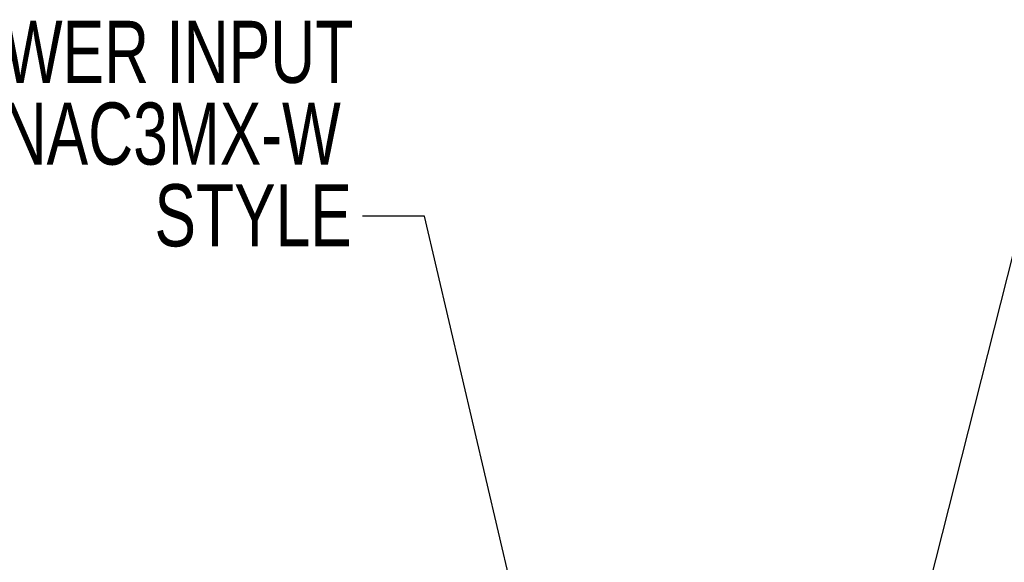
# Model space of a CAD drawing. Header units: millimetres. Extents: x 0 to 844, y -2 to 552.
# Tile 19 of 65: x 551 to 601, y 190 to 218. Entities that reach past the tile are written whole.
import ezdxf

# ---------------------------------------------------------------- set-up
doc = ezdxf.new("R2010")
doc.units = ezdxf.units.MM
doc.styles.add('SLDTEXTSTYLE3', font='TXT', dxfattribs={"width": 0.75})
doc.dimstyles.new('SLDDIMSTYLE2', dxfattribs={"dimtxt": 0.18, "dimasz": 3.175, "dimexe": 0, "dimexo": 0.0625, "dimgap": 0, "dimtad": 0, "dimtih": 1, "dimtoh": 1, "dimdec": 0, "dimrnd": 1e-09, "dimzin": 0, "dimdsep": 46, "dimtxsty": 'Standard', "dimsah": 1, "dimcen": 0.09, "dimadec": 0, "dimazin": 0, "dimtfac": 3.175, "dimtdec": 0, "dimtofl": 0, "dimtmove": 0, "dimatfit": 3, "dimfxl": 1, "dimfrac": 2, "dimtolj": 1, "dimtzin": 0, "dimarcsym": 0})

# ---------------------------------------------------------------- blocks, each defined once
blk = doc.blocks.new('SW_NOTE_0_11')
at = {"color": 0, "linetype": 'Continuous', "lineweight": 0, "char_height": 3.175, "attachment_point": 3, "style": 'SLDTEXTSTYLE3'}
for s, insert in [('POWER INPUT', (-0.467, 9.975)), ('NEUTRIK NAC3MX-W', (-1.106, 5.8)), ('STYLE', (-0.542, 1.625))]:
    blk.add_mtext(s, dxfattribs=dict(at, insert=insert))

msp = doc.modelspace()

# ---------------------------------------------------------------- block references
at = {"color": 1, "linetype": 'Continuous', "lineweight": 0}
msp.add_blockref('SW_NOTE_0_11', (568.164, 208.086), dxfattribs=at)

# ---------------------------------------------------------------- leaders
for points in [[(595.18, 181.472), (604.17, 217.001), (607.344, 217.001)], [(577.682, 180.948), (571.339, 208.086), (568.164, 208.086)]]:
    msp.add_leader(points, dimstyle='SLDDIMSTYLE2', dxfattribs=at)

doc.saveas('drawing.dxf')
